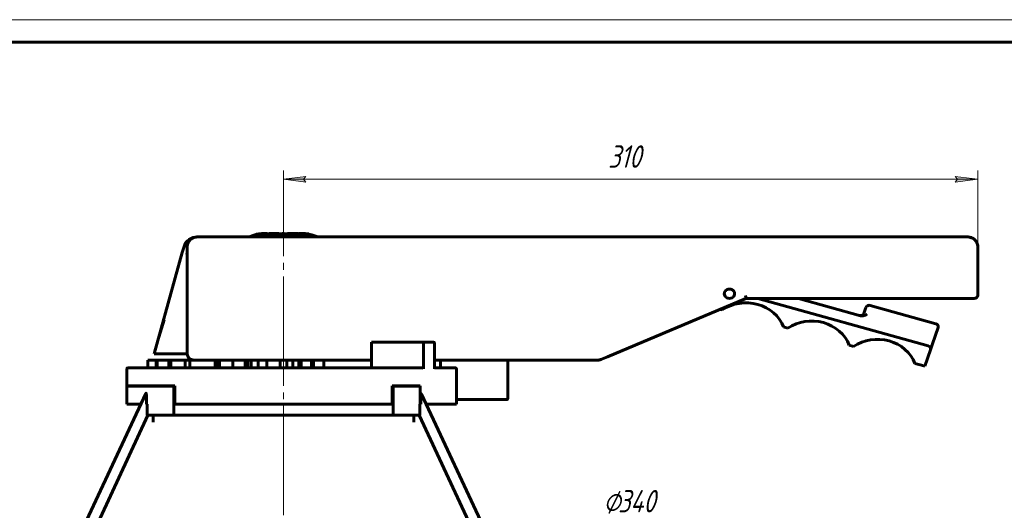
# Model space of a CAD drawing. Header units: millimetres. Extents: x 0 to 594, y 0 to 420.
# Tile 4 of 5: x 127 to 347, y 310 to 420. Entities that reach past the tile are written whole.
import ezdxf

# ---------------------------------------------------------------- set-up
doc = ezdxf.new("R2010")
doc.units = ezdxf.units.MM
for name, pattern in [('K5LT_AXLED', [28.899195, 24.399195, -1.5, 1.5, -1.5]), ('K5LT_BASIC', [0]), ('K5LT_THIN', [0])]:
    doc.linetypes.add(name, pattern=pattern)
doc.layers.add('Системный слой', color=7, linetype='Continuous')
doc.layers.add('Системный слой (1)', color=251, linetype='Continuous', true_color=0x6c6c6c)
doc.styles.add('KDIMTEXTSTYLE', font='txt', dxfattribs={"width": 0.96, "oblique": 15, "height": 5})
doc.styles.add('KTEXTSTYLE', font='txt', dxfattribs={"width": 0.96, "height": 5})
doc.dimstyles.new('KDIMSTYLE (0.50)', dxfattribs={"dimtxt": 5, "dimasz": 1, "dimexe": 2, "dimexo": 0, "dimgap": 1, "dimtad": 1, "dimlfac": 2, "dimtxsty": 'KDIMTEXTSTYLE', "dimsah": 1, "dimcen": 0, "dimdle": 1, "dimadec": 0, "dimazin": 0, "dimtfac": 0.667, "dimtmove": 0, "dimatfit": 3, "dimfxl": 1, "dimtvp": 1, "dimtolj": 1, "dimtzin": 0, "dimarcsym": 0})

# ---------------------------------------------------------------- blocks, each defined once
blk = doc.blocks.new('U0')
at = {"layer": 'Системный слой (1)', "color": 143, "linetype": 'K5LT_BASIC', "lineweight": 60, "true_color": 0x33acca}
for p, q in [((192.51, 371.96), (191.81, 372.1)), ((193.18, 371.76), (192.51, 371.96)), ((193.82, 371.51), (193.18, 371.76))]:
    blk.add_line(p, q, dxfattribs=at)
blk = doc.blocks.new('U1')
at = {"layer": 'Системный слой (1)', "color": 143, "linetype": 'K5LT_BASIC', "lineweight": 60, "true_color": 0x33acca}
for p, q in [((191.54, 372.21), (191.41, 372.22)), ((191.68, 372.19), (191.54, 372.21)), ((191.81, 372.17), (191.68, 372.19)), ((191.82, 372.17), (191.81, 372.17))]:
    blk.add_line(p, q, dxfattribs=at)
blk = doc.blocks.new('U2')
at = {"layer": 'Системный слой (1)', "color": 143, "linetype": 'K5LT_BASIC', "lineweight": 60, "true_color": 0x33acca}
for p, q in [((170.91, 344.02), (171.17, 344.02)), ((174.82, 344.02), (178.2, 344.02)), ((180.48, 344.02), (185.4, 344.02)), ((186.9, 344.02), (187.68, 344.02))]:
    blk.add_line(p, q, dxfattribs=at)
blk = doc.blocks.new('U3')
at = {"layer": 'Системный слой (1)', "color": 143, "linetype": 'K5LT_BASIC', "lineweight": 60, "true_color": 0x33acca}
for p, q in [((166.7, 371.49), (166.68, 371.49)), ((166.71, 371.49), (166.7, 371.49)), ((166.72, 371.5), (166.71, 371.5)), ((166.71, 371.5), (166.71, 371.49)), ((166.77, 371.5), (166.72, 371.5)), ((166.87, 371.51), (166.77, 371.5)), ((166.97, 371.51), (166.87, 371.51))]:
    blk.add_line(p, q, dxfattribs=at)
blk = doc.blocks.new('U4')
at = {"layer": 'Системный слой (1)', "color": 143, "linetype": 'K5LT_BASIC', "lineweight": 60, "true_color": 0x33acca}
for p, q in [((161.66, 338.2), (161.91, 338.2)), ((210.39, 338.2), (210.65, 338.2))]:
    blk.add_line(p, q, dxfattribs=at)
blk = doc.blocks.new('U6')
at = {"layer": 'Системный слой (1)', "color": 143, "linetype": 'K5LT_BASIC', "lineweight": 60, "true_color": 0x33acca}
for p, q in [((187.88, 344.02), (188.26, 344.02)), ((189.58, 344.02), (190.11, 344.02)), ((192.39, 344.02), (192.82, 344.02)), ((195.12, 344.02), (205.77, 344.02)), ((219.86, 344.02), (256.38, 344.02))]:
    blk.add_line(p, q, dxfattribs=at)
blk = doc.blocks.new('D0')
at = {"layer": 'Системный слой (1)'}
for points in [[(237.34, 284.18), (240, 288.46), (236.32, 285.01), (237.15, 284.98)], [(132.3, 156.93), (135.98, 160.38), (135.15, 160.41), (134.96, 161.22)]]:
    blk.add_hatch(color=7, dxfattribs=at).paths.add_polyline_path(points)
at = {"layer": 'Системный слой (1)', "color": 7, "linetype": 'K5LT_THIN', "lineweight": 18, "true_color": 0xffffff}
for p, q in [((240, 288.46), (255.55, 307.45)), ((132.3, 156.93), (240, 288.46)), ((236.32, 285.01), (240, 288.46)), ((240, 288.46), (237.34, 284.18)), ((237.15, 284.98), (236.32, 285.01)), ((237.34, 284.18), (237.15, 284.98)), ((132.3, 156.93), (134.96, 161.22)), ((134.96, 161.22), (135.15, 160.41)), ((135.98, 160.38), (132.3, 156.93)), ((135.15, 160.41), (135.98, 160.38))]:
    blk.add_line(p, q, dxfattribs=at)
blk.add_wipeout([(257.55, 308.45), (257.55, 315.83), (271.23, 315.83), (271.23, 308.45)]).dxf.layer = 'Системный слой (1)'
blk.add_line((255.55, 307.45), (273.8, 307.45), dxfattribs=at)
at = {"layer": 'Системный слой (1)', "color": 7, "char_height": 5, "attachment_point": 1, "style": 'KTEXTSTYLE'}
for s, insert in [('\\fArial|b0|c204|p34;\\H5.0;\\W1.000;\\Q15;\\fGOST Type AU|b0|i0|c204|p34;\\Q15;\\W0.960;⌀', (257.55, 315.03)), ('\\fArial|b0|c204|p34;\\H5.0;\\W1.000;\\Q15;\\fGOST Type AU|b0|i0|c204|p34;\\Q15;\\W0.960;340', (260.85, 315.03))]:
    blk.add_mtext(s, dxfattribs=dict(at, insert=insert))
blk = doc.blocks.new('KDIMARROW_01')
at = {"layer": 'Системный слой'}
blk.add_hatch(color=0, dxfattribs=at).paths.add_polyline_path([(-5, -0.66), (0, 0), (-5, 0.66), (-4.5, 0)])
at = {"layer": 'Системный слой', "color": 0, "linetype": 'K5LT_THIN', "lineweight": 18}
for p, q in [((-4.5, 0), (-5, 0.66)), ((-5, 0.66), (0, 0)), ((0, 0), (-5, -0.66)), ((-5, -0.66), (-4.5, 0))]:
    blk.add_line(p, q, dxfattribs=at)
at = {"layer": 'Системный слой (1)', "color": 0, "linetype": 'K5LT_THIN', "lineweight": 18}
blk.add_line((186.15, 222.7), (185.65, 222.7), dxfattribs=at)
blk = doc.blocks.new('U8')
at = {"layer": 'Системный слой (1)', "color": 30, "linetype": 'K5LT_AXLED', "lineweight": 18, "true_color": 0xff8000}
for q in [(186.15, 374.2), (97.15, 222.7), (275.8, 222.7), (186.15, 133.76)]:
    blk.add_line((186.15, 222.7), q, dxfattribs=at)
blk = doc.blocks.new('D3')
at = {"layer": 'Системный слой (1)'}
for points in [[(191.15, 383.71), (190.65, 384.37), (191.15, 385.02), (186.15, 384.37)], [(341.15, 384.37), (336.15, 385.02), (336.65, 384.37), (336.15, 383.71)]]:
    blk.add_hatch(color=7, dxfattribs=at).paths.add_polyline_path(points)
at = {"layer": 'Системный слой (1)', "color": 7, "linetype": 'K5LT_THIN', "lineweight": 18, "true_color": 0xffffff}
for p, q in [((186.15, 371.51), (186.15, 386.37)), ((186.15, 384.37), (191.15, 385.02)), ((191.15, 385.02), (190.65, 384.37)), ((336.65, 384.37), (336.15, 385.02)), ((336.15, 385.02), (341.15, 384.37)), ((341.15, 369.44), (341.15, 386.37)), ((191.15, 383.71), (186.15, 384.37)), ((190.65, 384.37), (191.15, 383.71)), ((341.15, 384.37), (336.15, 383.71)), ((336.15, 383.71), (336.65, 384.37))]:
    blk.add_line(p, q, dxfattribs=at)
blk.add_wipeout([(258.64, 385.37), (258.64, 392.75), (268.26, 392.75), (268.26, 385.37)]).dxf.layer = 'Системный слой (1)'
blk.add_line((341.15, 384.37), (186.15, 384.37), dxfattribs=at)
at = {"layer": 'Системный слой (1)', "color": 7, "insert": (258.64, 391.95), "char_height": 5, "attachment_point": 1, "style": 'KTEXTSTYLE'}
blk.add_mtext('\\fArial|b0|c204|p34;\\H5.0;\\W1.000;\\Q15;\\fGOST Type AU|b0|i0|c204|p34;\\Q15;\\W0.960;310', dxfattribs=at)
blk = doc.blocks.new('U22')
at = {"color": 7, "linetype": 'K5LT_THIN', "lineweight": 18, "true_color": 0xffffff}
blk.add_line((0, 420), (594, 420), dxfattribs=at)
at = {"color": 143, "linetype": 'K5LT_BASIC', "lineweight": 60, "true_color": 0x33acca}
blk.add_line((20, 415), (589, 415), dxfattribs=at)

msp = doc.modelspace()

# ---------------------------------------------------------------- linework, layer by layer
at = {"layer": 'Системный слой (1)', "color": 143, "linetype": 'K5LT_BASIC', "lineweight": 60, "true_color": 0x33acca}
for p, q in [((180.0523, 372.0927), (180.0523, 372.0559)), ((180.0523, 372.0559), (180.0523, 371.9846)), ((180.4602, 372.1512), (180.4602, 372.1679)), ((181.887, 372.2676), (181.7925, 372.2676)), ((181.8227, 372.2676), (181.887, 372.2676)), ((181.8456, 372.2674), (181.887, 372.2676)), ((181.8456, 372.2674), (181.8456, 372.1984)), ((181.887, 372.1985), (181.8456, 372.1984)), ((181.887, 372.2676), (182.4724, 372.2676)), ((190.3227, 372.1985), (181.887, 372.1985)), ((182.4724, 372.2676), (182.4724, 372.1985)), ((182.9152, 372.2676), (182.9152, 372.1985)), ((182.9152, 372.2676), (183.2957, 372.2676)), ((183.2957, 372.2676), (183.2957, 372.1985)), ((183.2957, 372.2676), (184.6538, 372.2676)), ((184.6538, 372.2676), (184.6538, 372.1985)), ((184.6538, 372.2676), (185.1114, 372.2676)), ((185.1114, 372.2676), (185.1114, 372.1985)), ((185.8128, 372.2676), (186.3053, 372.2676)), ((185.8128, 372.2676), (185.8128, 372.1985)), ((186.3053, 372.2676), (186.3053, 372.1985)), ((187.0117, 372.2676), (187.4196, 372.2676)), ((187.0117, 372.2676), (187.0117, 372.1985)), ((187.4196, 372.2676), (187.4196, 372.1985)), ((187.4196, 372.2676), (187.8872, 372.2676)), ((187.8872, 372.2676), (188.8573, 372.2676)), ((187.8872, 372.2676), (187.8872, 372.1985)), ((188.8573, 372.2676), (189.387, 372.2676)), ((188.8573, 372.2676), (188.8573, 372.1985)), ((189.387, 372.2676), (189.387, 372.1985)), ((189.5935, 372.2676), (189.5935, 372.1985)), ((189.5935, 372.2676), (189.887, 372.2676)), ((189.887, 372.2676), (190.3227, 372.2676)), ((189.887, 372.2676), (189.887, 372.1985)), ((190.4266, 372.2676), (190.3227, 372.2676)), ((191.4067, 372.2245), (191.4067, 372.2237)), ((191.5211, 372.1949), (191.5211, 372.1251)), ((191.8146, 372.171), (191.8146, 372.172)), ((191.8146, 372.171), (191.8146, 372.1009)), ((163.9366, 369.394), (163.5494, 368.0076)), ((164.6656, 369.4362), (164.6656, 345.4035)), ((166.9643, 371.5085), (166.9676, 371.5079)), ((187.8783, 371.5079), (166.9676, 371.5079)), ((256.5167, 371.5079), (187.8783, 371.5079)), ((288.7579, 371.5079), (256.5167, 371.5079)), ((289.5573, 371.5079), (288.7579, 371.5079)), ((338.8484, 371.5079), (289.5573, 371.5079)), ((341.1504, 358.4557), (341.1504, 369.4362)), ((163.5494, 368.0076), (157.2366, 345.4035)), ((164.571, 367.6851), (164.5506, 367.781)), ((164.6656, 365.3825), (164.6656, 365.8477)), ((258.5127, 344.778), (289.3495, 357.7624)), ((289.3495, 357.7624), (289.358, 357.766)), ((289.3559, 357.7651), (289.5573, 357.7651)), ((289.5573, 357.7651), (338.0811, 357.7651)), ((330.1006, 347.1982), (292.0313, 357.7651)), ((314.9572, 353.931), (301.144, 357.7651)), ((331.7967, 352.1477), (317.1318, 356.2182)), ((338.0811, 357.7651), (338.8484, 357.7651)), ((338.8484, 357.7651), (340.3831, 357.7651)), ((338.8484, 357.7651), (340.3831, 357.7651)), ((283.6203, 355.35), (284.1152, 355.2126)), ((316.1724, 355.7618), (315.7201, 354.442)), ((297.7782, 351.4202), (298.7801, 351.1421)), ((331.06, 347.6546), (332.3038, 351.2842)), ((205.7741, 348.0224), (205.7741, 342.2974)), ((217.5691, 348.0224), (205.7741, 348.0224)), ((206.0241, 347.7724), (205.7741, 348.0224)), ((217.3932, 342.0474), (217.3932, 347.7724)), ((217.5691, 348.0224), (219.6793, 348.0224)), ((219.8552, 342.0474), (219.8552, 347.7724)), ((330.6086, 346.3374), (331.06, 347.6546)), ((157.2366, 345.4035), (157.2408, 345.4035)), ((157.2408, 345.4035), (157.9053, 345.4035)), ((164.1614, 345.4035), (157.9053, 345.4035)), ((164.1614, 345.4035), (164.6656, 345.4035)), ((312.4431, 347.3497), (313.445, 347.0716)), ((329.3476, 342.6575), (330.6086, 346.3374)), ((155.8419, 344.0224), (157.7435, 344.0224)), ((155.8419, 342.2974), (155.8419, 344.0224)), ((157.7435, 344.0224), (157.9376, 344.0224)), ((157.7435, 342.2974), (157.7435, 344.0224)), ((157.9376, 344.0224), (160.581, 344.0224)), ((157.9376, 342.2974), (157.9376, 344.0224)), ((160.581, 342.2974), (160.581, 344.0224)), ((160.581, 344.0224), (160.956, 344.0224)), ((160.956, 344.0224), (164.1888, 344.0224)), ((160.956, 342.2974), (160.956, 344.0224)), ((164.1888, 344.0224), (165.2495, 344.0224)), ((164.1888, 342.2974), (164.1888, 344.0224)), ((165.2495, 344.0224), (170.9063, 344.0224)), ((165.2495, 342.2974), (165.2495, 344.0224)), ((170.9063, 342.2974), (170.9063, 344.0224)), ((171.1716, 342.2974), (171.1716, 344.0224)), ((171.1716, 344.0224), (171.8211, 344.0224)), ((171.8211, 342.2974), (171.8211, 344.0224)), ((171.8211, 344.0224), (174.8211, 344.0224)), ((174.8211, 342.2974), (174.8211, 344.0224)), ((177.5953, 342.2974), (177.5953, 344.0224)), ((178.2028, 342.2974), (178.2028, 344.0224)), ((178.2028, 344.0224), (178.9273, 344.0224)), ((178.9273, 342.2974), (178.9273, 344.0224)), ((178.9273, 344.0224), (180.4802, 344.0224)), ((180.4802, 342.2974), (180.4802, 344.0224)), ((182.4007, 342.2974), (182.4007, 344.0224)), ((185.4007, 342.2974), (185.4007, 344.0224)), ((185.4007, 344.0224), (186.9007, 344.0224)), ((186.9007, 342.2974), (186.9007, 344.0224)), ((187.6797, 344.0224), (187.8783, 344.0224)), ((188.2583, 344.0224), (188.9174, 344.0224)), ((188.2583, 342.2974), (188.2583, 344.0224)), ((188.9174, 344.0224), (189.5796, 344.0224)), ((189.5796, 342.2974), (189.5796, 344.0224)), ((189.9007, 342.2974), (189.9007, 344.0224)), ((190.1139, 342.2974), (190.1139, 344.0224)), ((190.1139, 344.0224), (191.256, 344.0224)), ((191.256, 344.0224), (192.395, 344.0224)), ((192.395, 342.2974), (192.395, 344.0224)), ((192.8237, 342.2974), (192.8237, 344.0224)), ((192.8237, 344.0224), (194.0234, 344.0224)), ((194.0234, 344.0224), (195.124, 344.0224)), ((195.124, 342.2974), (195.124, 344.0224)), ((221.2129, 342.2974), (221.2129, 344.0224)), ((236.2119, 335.4474), (236.212, 344.0224)), ((257.0272, 344.1525), (257.0325, 344.1547)), ((257.0325, 344.1547), (258.5127, 344.778)), ((327.108, 343.2791), (328.6143, 342.861)), ((151.1507, 342.0474), (151.1507, 338.2974)), ((214.5734, 342.2974), (151.4007, 342.2974)), ((201.8884, 342.2974), (201.8702, 342.2974)), ((217.0876, 342.2974), (214.5734, 342.2974)), ((224.1221, 342.2974), (219.8552, 342.2974)), ((221.2129, 342.2974), (219.8552, 342.2974)), ((224.1657, 342.2974), (224.1221, 342.2974)), ((224.5161, 342.2974), (224.1657, 342.2974)), ((224.518, 342.2974), (224.5161, 342.2974)), ((224.768, 342.0474), (224.768, 334.1974)), ((328.6143, 342.861), (329.3476, 342.6575)), ((155.3851, 336.5555), (133.5049, 289.6332)), ((151.1507, 338.2974), (161.9136, 338.2974)), ((151.1507, 338.1974), (161.6558, 338.1974)), ((151.1507, 338.1974), (151.1507, 334.1974)), ((161.6558, 338.1974), (161.6558, 331.6974)), ((161.9136, 338.2974), (161.9136, 334.1974)), ((210.3878, 338.2974), (214.7779, 338.2974)), ((210.3878, 334.1974), (210.3878, 338.2974)), ((210.6456, 338.1974), (210.6456, 331.6974)), ((210.6456, 338.1974), (216.6442, 338.1974)), ((211.8535, 338.2974), (211.8535, 338.1974)), ((214.2327, 338.2974), (214.2327, 338.1974)), ((214.7779, 338.2974), (216.6442, 338.2974)), ((215.6003, 338.2974), (215.6003, 338.1974)), ((216.6442, 338.2974), (216.6442, 334.1974)), ((238.7965, 289.6332), (216.9843, 336.4098)), ((154.2855, 334.1974), (151.1507, 334.1974)), ((155.5246, 334.1974), (155.5246, 336.2631)), ((155.6969, 334.1974), (155.5246, 334.1974)), ((155.6969, 331.6974), (155.6969, 334.1974)), ((210.3878, 334.1974), (161.9136, 334.1974)), ((216.6442, 334.1974), (216.6046, 334.1974)), ((216.6046, 334.1974), (216.6046, 331.9001)), ((216.8084, 334.1974), (216.6442, 334.1974)), ((216.8084, 336.1954), (216.8084, 334.1974)), ((224.3266, 334.1974), (218.016, 334.1974)), ((224.3266, 334.1974), (224.4139, 334.1974)), ((224.7642, 334.1974), (224.4139, 334.1974)), ((224.7642, 334.1974), (224.768, 334.1974)), ((224.768, 335.1974), (227.3017, 335.1974)), ((227.3017, 335.1974), (228.0328, 335.1974)), ((228.0328, 335.1974), (228.2765, 335.1974)), ((228.2765, 335.1974), (235.7141, 335.1974)), ((235.7141, 335.1974), (235.9619, 335.1974)), ((236.2119, 335.4474), (236.212, 335.4474)), ((137.3663, 291.9984), (155.8782, 331.6974)), ((161.6558, 331.6974), (155.6969, 331.6974)), ((157.0439, 331.6974), (157.0439, 330.1974)), ((210.6456, 331.6974), (161.6558, 331.6974)), ((210.6456, 331.6974), (216.6119, 331.6974)), ((215.2575, 330.1974), (215.2575, 331.6974)), ((216.4233, 331.6974), (234.7239, 292.4515))]:
    msp.add_line(p, q, dxfattribs=at)
msp.add_arc((151.4007, 342.0474), 0.25, 90, 180, dxfattribs=at)
for centre, major_axis, ratio, start_param, end_param in [((166.951, 368.7121), (-3.1082, 0), 0.9, 4.68187898, 6.03693954), ((166.9676, 369.4362), (-2.302, 0), 0.9, 4.71238898, 6.28318531), ((338.8484, 369.4362), (-2.302, 0), 0.9, 3.14159265, 4.71238898), ((285.7253, 358.8357), (1.151, 0), 0.9, 3.14159265, 6.28318531), ((340.3831, 358.4557), (0.7673, 0), 0.9, 4.71238898, 6.28318531), ((289.4222, 348.8676), (-8.8242, 0), 0.9, 3.46881729, 5.35764966), ((316.9056, 355.5583), (-0.7673, 0), 0.9, 4.41323348, 5.98402981), ((314.9869, 354.6455), (0.7673, 0), 0.9, 4.41323348, 5.98402981), ((160.8571, 352.7013), (7.1861, 23.4952), 0.05701322, 1.57504305, 1.90401294), ((304.0871, 344.797), (-8.8242, 0), 0.9, 3.46881729, 5.35764966), ((331.5705, 351.4877), (-0.7673, 0), 0.9, 2.84243715, 4.41323348), ((217.5691, 347.7724), (0, -0.25), 0.70340959, 3.14159265, 4.71238898), ((219.6793, 347.7724), (0, 0.25), 0.70340959, 4.71238898, 6.28318531), ((318.752, 340.7265), (-8.8242, 0), 0.9, 3.46881729, 5.35764966), ((166.2003, 345.4035), (-1.5347, 0), 0.9, 0, 1.57079633), ((329.8745, 346.5383), (0.7673, 0), 0.9, 6.10935764, 7.55482613), ((256.3768, 345.4035), (1.5346, 0), 0.9, 4.71238898, 4.8956689), ((217.0876, 342.0474), (0.3057, 0), 0.81791962, 0, 1.57079633), ((216.9843, 335.8183), (-0.0988, 0.7012), 0.20743097, 5.68641907, 7.2572154), ((235.962, 335.4474), (0, 0.25), 0.99996192, 3.14159265, 4.71238898)]:
    msp.add_ellipse(centre, major_axis=major_axis, ratio=ratio, start_param=start_param, end_param=end_param, dxfattribs=at)
for points, knots in [([(178.4775, 371.5079), (178.4786, 371.5084), (178.4798, 371.509), (178.4817, 371.5098), (178.4824, 371.5101), (178.4844, 371.511), (178.4857, 371.5116), (178.4888, 371.513), (178.4907, 371.5138), (178.4955, 371.516), (178.4984, 371.5173), (178.5065, 371.5209), (178.5117, 371.5232), (178.5242, 371.5287), (178.5316, 371.532), (178.5507, 371.5404), (178.5626, 371.5456), (178.5951, 371.5596), (178.6159, 371.5685), (178.6664, 371.5898), (178.6961, 371.6022), (178.7738, 371.6338), (178.8219, 371.6529), (178.9544, 371.7038), (179.0393, 371.7347), (179.2299, 371.8005), (179.3359, 371.8345), (179.5498, 371.8982), (179.6576, 371.9278), (179.7688, 371.9559), (179.7716, 371.9566), (179.8309, 371.9715), (179.8876, 371.9851), (179.9694, 372.0037), (179.9944, 372.0093), (180.0304, 372.0171), (180.0413, 372.0194), (180.0523, 372.0218)], [0, 0, 0, 0, 0.02920349, 0.02920349, 0.04867296, 0.04867296, 0.0827441, 0.0827441, 0.1314169, 0.1314169, 0.20930243, 0.20930243, 0.34559335, 0.34559335, 0.54028963, 0.54028963, 0.85195121, 0.85195121, 1.39721411, 1.39721411, 2.17607835, 2.17607835, 3.42444561, 3.42444561, 5.60691448, 5.60691448, 8.29542684, 8.29542684, 10.99754532, 10.99754532, 11.0657971, 11.0657971, 12.47536517, 12.47536517, 13.09327105, 13.09327105, 13.36413961, 13.36413961, 13.36413961, 13.36413961]), ([(180.7587, 372.1847), (180.8021, 372.1908), (180.8433, 372.1962), (180.9229, 372.2062), (180.9612, 372.2108), (181.0351, 372.2192), (181.0706, 372.223), (181.1422, 372.2302), (181.1774, 372.2334), (181.2629, 372.2408), (181.3076, 372.2441), (181.3542, 372.2474), (181.3632, 372.248), (181.4707, 372.2555), (181.6332, 372.2639), (181.7846, 372.267), (181.8456, 372.2674)], [-0.111940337, -0.111940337, -0.111940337, -0.111940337, -0.105736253, -0.105736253, -0.099279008, -0.099279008, -0.092447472, -0.092447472, -0.084459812, -0.084459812, -0.071171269, -0.071171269, -0.067741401, -0.067741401, -0.028150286, 0, 0, 0, 0]), ([(181.8456, 372.1984), (181.641, 372.197), (181.474, 372.1865), (181.28, 372.1729), (181.2035, 372.1663), (180.9989, 372.146), (180.8782, 372.1315), (180.7587, 372.1148)], [0, 0, 0, 0, 0.094442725, 0.094442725, 0.179225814, 0.179225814, 0.300903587, 0.300903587, 0.300903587, 0.300903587]), ([(181.6193, 372.2652), (181.4859, 372.2616), (181.3069, 372.2505), (181.2077, 372.2431), (181.1673, 372.2398), (181.0088, 372.2258), (180.8878, 372.2125), (180.7711, 372.1974)], [-0.0859709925, -0.0859709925, -0.0859709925, -0.0859709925, -0.0620428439, -0.0620428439, -0.0460721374, -0.0460721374, 0, 0, 0, 0]), ([(190.7028, 372.1899), (190.6361, 372.1928), (190.5689, 372.1951), (190.442, 372.1978), (190.3817, 372.1985), (190.3227, 372.1985)], [0, 0, 0, 0, 0.0261278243, 0.0261278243, 0.0499267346, 0.0499267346, 0.0499267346, 0.0499267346]), ([(191.2749, 372.2299), (191.2127, 372.2342), (191.1045, 372.2421), (190.9833, 372.2499), (190.9259, 372.2532), (190.8113, 372.2589), (190.7571, 372.2611), (190.7028, 372.2629)], [-0.070482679, -0.070482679, -0.070482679, -0.070482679, -0.0457366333, -0.0457366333, -0.0212521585, -0.0212521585, 0, 0, 0, 0]), ([(190.7028, 372.259), (190.9425, 372.2486), (191.0918, 372.235), (191.2735, 372.2194), (191.334, 372.2135), (191.4432, 372.2028), (191.4834, 372.1988), (191.5211, 372.1949)], [-0.0842881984, -0.0842881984, -0.0842881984, -0.0842881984, -0.0533140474, -0.0533140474, -0.0207707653, -0.0207707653, 0, 0, 0, 0]), ([(191.5211, 372.1251), (191.4239, 372.1351), (191.31, 372.1466), (191.0349, 372.1705), (190.8628, 372.1829), (190.7028, 372.1899)], [0, 0, 0, 0, 0.053509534, 0.053509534, 0.113570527, 0.113570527, 0.113570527, 0.113570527]), ([(191.4067, 372.2237), (191.4067, 372.2235), (191.4059, 372.2233), (191.4028, 372.2231), (191.4001, 372.223), (191.3949, 372.223), (191.3925, 372.223), (191.3881, 372.2231), (191.3861, 372.2231), (191.3824, 372.2232), (191.3808, 372.2233), (191.3789, 372.2234), (191.3784, 372.2234), (191.3632, 372.224), (191.3386, 372.2255), (191.2944, 372.2286), (191.285, 372.2292), (191.2749, 372.2299)], [-0.0571658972, -0.0571658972, -0.0571658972, -0.0571658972, -0.0528378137, -0.0528378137, -0.0472335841, -0.0472335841, -0.0433153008, -0.0433153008, -0.0399758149, -0.0399758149, -0.0371515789, -0.0371515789, -0.0362081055, -0.0362081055, -0.0071813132, -0.0071813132, 0, 0, 0, 0]), ([(191.5211, 372.1949), (191.6508, 372.1816), (191.7304, 372.1741), (191.7992, 372.1691), (191.8146, 372.1696), (191.8146, 372.171)], [-0.0986851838, -0.0986851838, -0.0986851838, -0.0986851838, -0.0706676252, -0.0706676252, 0, 0, 0, 0]), ([(191.8146, 372.1009), (191.8146, 372.1002), (191.8108, 372.0997), (191.7937, 372.1), (191.7836, 372.1004), (191.7638, 372.1016), (191.7578, 372.102), (191.731, 372.104), (191.6671, 372.1099), (191.552, 372.1219), (191.5369, 372.1234), (191.5211, 372.1251)], [0, 0, 0, 0, 0.035345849, 0.035345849, 0.0603041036, 0.0603041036, 0.070691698, 0.070691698, 0.0959832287, 0.0959832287, 0.0996106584, 0.0996106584, 0.0996106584, 0.0996106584]), ([(166.9676, 371.5079), (166.9568, 371.5079), (166.9459, 371.5079), (166.9284, 371.5076), (166.9218, 371.5075), (166.9078, 371.5072), (166.9004, 371.5071), (166.8805, 371.5065), (166.868, 371.506), (166.84, 371.5048), (166.8245, 371.504), (166.7716, 371.5007), (166.7344, 371.4975), (166.6916, 371.493), (166.6861, 371.4924), (166.6663, 371.4901), (166.6521, 371.4884), (166.5875, 371.48), (166.5376, 371.472), (166.4061, 371.4468), (166.3245, 371.4269), (166.1552, 371.3765), (166.0679, 371.3451), (165.8945, 371.2711), (165.8091, 371.2286), (165.6598, 371.1426), (165.5941, 371.1003), (165.4556, 371.0008), (165.384, 370.9424), (165.2503, 370.8184), (165.1885, 370.7537), (165.0759, 370.6196), (165.0244, 370.55), (164.948, 370.4318), (164.9209, 370.3858), (164.8859, 370.3208), (164.8763, 370.3022), (164.8486, 370.2465), (164.8312, 370.2088), (164.7861, 370.1017), (164.761, 370.031), (164.7174, 369.8806), (164.6996, 369.8002), (164.6728, 369.6253), (164.6656, 369.531), (164.6656, 369.4362)], [0, 0, 0, 0, 0.19913015, 0.19913015, 0.3207117, 0.3207117, 0.45661305, 0.45661305, 0.68544691, 0.68544691, 0.97096586, 0.97096586, 1.65681735, 1.65681735, 1.75970796, 1.75970796, 2.02168484, 2.02168484, 2.95113021, 2.95113021, 4.48059527, 4.48059527, 6.18728674, 6.18728674, 7.92845316, 7.92845316, 9.35283968, 9.35283968, 11.05103251, 11.05103251, 12.68805896, 12.68805896, 14.26228732, 14.26228732, 15.24613643, 15.24613643, 15.63701722, 15.63701722, 16.39683817, 16.39683817, 17.75913517, 17.75913517, 19.2657453, 19.2657453, 21, 21, 21, 21]), ([(166.6449, 371.4875), (166.6445, 371.4874), (166.6441, 371.4874), (166.5626, 371.4769), (166.4829, 371.4628), (166.3506, 371.4328), (166.2974, 371.4188), (166.2447, 371.4031)], [1.5066393, 1.5066393, 1.5066393, 1.5066393, 1.51199138, 1.51199138, 2.64581323, 2.64581323, 3.41160758, 3.41160758, 3.41160758, 3.41160758]), ([(166.9676, 371.5079), (166.9652, 371.5079), (166.9627, 371.5079), (166.959, 371.5079), (166.9578, 371.5079), (166.9541, 371.5079), (166.9517, 371.5079), (166.9468, 371.5079), (166.9444, 371.5078), (166.9385, 371.5078), (166.9351, 371.5077), (166.9264, 371.5076), (166.9211, 371.5075), (166.9159, 371.5074)], [0, 0, 0, 0, 0.70462833, 0.70462833, 1.05699457, 1.05699457, 1.76167498, 1.76167498, 2.46684278, 2.46684278, 3.46655127, 3.46655127, 4.99854245, 4.99854245, 4.99854245, 4.99854245]), ([(166.9676, 371.5079), (166.9652, 371.5079), (166.9627, 371.5079), (166.959, 371.5079), (166.9578, 371.5079), (166.9541, 371.5079), (166.9517, 371.5079), (166.9468, 371.5079), (166.9444, 371.5078), (166.9385, 371.5078), (166.9351, 371.5077), (166.9266, 371.5076), (166.9215, 371.5075), (166.9165, 371.5074)], [0, 0, 0, 0, 0.71204147, 0.71204147, 1.06812688, 1.06812688, 1.78023302, 1.78023302, 2.49287917, 2.49287917, 3.49258414, 3.49258414, 4.99852484, 4.99852484, 4.99852484, 4.99852484]), ([(338.8484, 371.5079), (338.859, 371.5079), (338.8698, 371.5079), (338.9023, 371.5075), (338.9242, 371.5069), (338.9855, 371.5046), (339.025, 371.5021), (339.1347, 371.4928), (339.2041, 371.484), (339.3548, 371.4586), (339.4362, 371.4407), (339.6029, 371.3951), (339.6866, 371.3674), (339.8553, 371.3012), (339.9407, 371.2619), (340.0656, 371.1952), (340.1078, 371.171), (340.2283, 371.0967), (340.3048, 371.0429), (340.4217, 370.9495), (340.4648, 370.9122), (340.5713, 370.8127), (340.6324, 370.7482), (340.7437, 370.6148), (340.7947, 370.5457), (340.8696, 370.4291), (340.8959, 370.3843), (340.9306, 370.3199), (340.9405, 370.3006), (340.9689, 370.2435), (340.9865, 370.205), (341.0315, 370.0975), (341.0562, 370.0271), (341.0994, 369.8775), (341.1169, 369.7976), (341.1414, 369.6365), (341.1483, 369.5555), (341.1502, 369.4616), (341.1504, 369.4489), (341.1504, 369.4362)], [0, 0, 0, 0, 0.15195787, 0.15195787, 0.45932139, 0.45932139, 1.00709649, 1.00709649, 1.98651393, 1.98651393, 3.14848213, 3.14848213, 4.38494742, 4.38494742, 5.68538602, 5.68538602, 6.365988, 6.365988, 7.66331207, 7.66331207, 8.45962792, 8.45962792, 9.69579139, 9.69579139, 10.88851595, 10.88851595, 11.61513481, 11.61513481, 11.92189422, 11.92189422, 12.51482969, 12.51482969, 13.54627025, 13.54627025, 14.68767155, 14.68767155, 15.82210516, 15.82210516, 16, 16, 16, 16]), ([(286.8763, 358.8357), (286.8763, 358.8511), (286.8755, 358.8821), (286.8721, 358.928), (286.8668, 358.9702), (286.8609, 359.0051), (286.8555, 359.032), (286.8505, 359.054), (286.8455, 359.0739), (286.84, 359.0938), (286.8341, 359.1139), (286.8274, 359.1346), (286.8206, 359.154), (286.814, 359.172), (286.8074, 359.1887), (286.8005, 359.2056), (286.7927, 359.2234), (286.7838, 359.2426), (286.7731, 359.2646), (286.7603, 359.2891), (286.7435, 359.3192), (286.7233, 359.3523), (286.7001, 359.387), (286.6794, 359.4153), (286.662, 359.4377), (286.6483, 359.4547), (286.6351, 359.4703), (286.622, 359.4851), (286.6086, 359.4999), (286.5946, 359.5147), (286.5802, 359.5293), (286.5623, 359.5469), (286.5372, 359.5703), (286.5004, 359.6021), (286.453, 359.639), (286.397, 359.6777), (286.3388, 359.7129), (286.2833, 359.7422), (286.2342, 359.7652), (286.1871, 359.7849), (286.14, 359.8024), (286.0947, 359.8171), (286.0569, 359.8278), (286.026, 359.8357), (285.9987, 359.842), (285.972, 359.8476), (285.9436, 359.8529), (285.9134, 359.8578), (285.8815, 359.8621), (285.8532, 359.8652), (285.8282, 359.8675), (285.8057, 359.8691), (285.7822, 359.8704), (285.7545, 359.8714), (285.7207, 359.8718), (285.6824, 359.8711), (285.6464, 359.8693), (285.6185, 359.8672), (285.5976, 359.8652), (285.58, 359.8633), (285.5622, 359.8612), (285.5441, 359.8587), (285.5258, 359.8559), (285.5055, 359.8526), (285.4818, 359.8482), (285.4513, 359.842), (285.4144, 359.8333), (285.3705, 359.8215), (285.3227, 359.8065), (285.2733, 359.7888), (285.2257, 359.7693), (285.1827, 359.7496), (285.1452, 359.7307), (285.1138, 359.7135), (285.0861, 359.6973), (285.0615, 359.6821), (285.0385, 359.6671), (285.0173, 359.6525), (284.9971, 359.638), (284.9776, 359.6233), (284.9583, 359.6082), (284.9369, 359.5906), (284.9094, 359.5668), (284.8744, 359.5339), (284.8351, 359.4932), (284.7923, 359.4436), (284.7492, 359.3864), (284.7071, 359.3208), (284.6747, 359.2604), (284.6509, 359.2082), (284.635, 359.1685), (284.6229, 359.1342), (284.614, 359.106), (284.607, 359.0812), (284.6013, 359.059), (284.5964, 359.0381), (284.592, 359.0171), (284.5881, 358.996), (284.5846, 358.9747), (284.5819, 358.955), (284.5797, 358.9363), (284.5779, 358.9183), (284.5766, 358.9019), (284.5757, 358.8872), (284.575, 358.8741), (284.5746, 358.8612), (284.5743, 358.8484), (284.5743, 358.8399), (284.5743, 358.8357)], [0, 0, 0, 0, 0.40341459, 0.81141251, 1.20575837, 1.5162955, 1.73883945, 1.92510421, 2.10489153, 2.27802143, 2.46312691, 2.65331387, 2.8486633, 3.00066754, 3.15607557, 3.31666292, 3.47893514, 3.66447601, 3.87152678, 4.11994993, 4.38839318, 4.77222118, 5.13589807, 5.48000198, 5.68954688, 5.87975853, 6.05135821, 6.22355312, 6.39822791, 6.57482628, 6.75451641, 6.93524875, 7.2321377, 7.65355477, 8.20915258, 8.80250167, 9.43477296, 9.98869775, 10.44564958, 10.85588944, 11.32432284, 11.76058089, 12.10301999, 12.35143486, 12.59745496, 12.83466999, 13.06539267, 13.3554496, 13.63577152, 13.90665599, 14.10060464, 14.29344851, 14.49875093, 14.71753685, 15.01881949, 15.38306382, 15.72081359, 15.96241831, 16.11617123, 16.27034699, 16.4270626, 16.58587783, 16.74855962, 16.91299595, 17.12399002, 17.38000467, 17.72611673, 18.11750863, 18.56996213, 19.03726297, 19.4909434, 19.91721837, 20.27425249, 20.59024903, 20.85599036, 21.11242366, 21.34831701, 21.5733058, 21.78671486, 21.99937105, 22.21315373, 22.42876242, 22.72334768, 23.16591752, 23.68600452, 24.20495871, 24.87933075, 25.55906068, 26.24518401, 26.67170585, 27.05972496, 27.3642311, 27.62429001, 27.83419671, 28.03832702, 28.22414496, 28.39734594, 28.5985985, 28.78639364, 28.96079531, 29.12036013, 29.27848057, 29.43531189, 29.55066977, 29.66523063, 29.77803418, 29.88965842, 30, 30, 30, 30]), ([(289.2783, 358.4557), (289.3468, 358.1705), (289.3878, 357.8923), (289.3708, 357.7808), (289.3655, 357.7692), (289.358, 357.766)], [-0.000460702, -0.000460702, -0.000460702, -0.000460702, 0.1263695, 0.1263695, 0.153627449, 0.153627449, 0.153627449, 0.153627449]), ([(314.9572, 353.931), (315.1453, 353.8788), (315.3812, 353.8787), (315.8685, 353.9663), (316.1887, 354.1125), (316.4533, 354.2384)], [0.50553224, 0.50553224, 0.50553224, 0.50553224, 0.5825045, 0.5825045, 0.699558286, 0.699558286, 0.699558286, 0.699558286]), ([(331.7967, 352.1477), (331.8217, 352.1407), (331.8467, 352.1325), (331.8958, 352.1137), (331.9197, 352.1031), (331.9716, 352.0772), (331.9994, 352.0612), (332.0383, 352.0353), (332.0506, 352.0267), (332.0865, 351.9997), (332.1094, 351.9802), (332.1529, 351.9383), (332.1735, 351.9158), (332.2109, 351.8693), (332.2277, 351.8454), (332.2575, 351.7965), (332.2707, 351.7715), (332.2902, 351.7281), (332.2973, 351.71), (332.3059, 351.6851), (332.308, 351.6787), (332.3138, 351.6597), (332.3173, 351.6469), (332.3262, 351.6101), (332.3305, 351.586), (332.3367, 351.5347), (332.3381, 351.5075), (332.3375, 351.4531), (332.3354, 351.4259), (332.3276, 351.3719), (332.3219, 351.345), (332.3113, 351.3072), (332.3078, 351.2959), (332.3039, 351.2845), (332.3038, 351.2844), (332.3038, 351.2842)], [0, 0, 0, 0, 1.04870483, 1.04870483, 2.09740967, 2.09740967, 3.37257035, 3.37257035, 3.97231042, 3.97231042, 5.17179056, 5.17179056, 6.3896813, 6.3896813, 7.55920215, 7.55920215, 8.67824552, 8.67824552, 9.47103536, 9.47103536, 9.73821395, 9.73821395, 10.26235765, 10.26235765, 11.2457448, 11.2457448, 12.33103959, 12.33103959, 13.42074501, 13.42074501, 14.51782715, 14.51782715, 14.99318097, 14.99318097, 15, 15, 15, 15]), ([(256.3768, 344.0224), (256.3784, 344.0224), (256.38, 344.0224), (256.3843, 344.0224), (256.387, 344.0224), (256.3952, 344.0224), (256.4007, 344.0225), (256.4137, 344.0227), (256.4212, 344.0229), (256.4318, 344.0232), (256.4348, 344.0233), (256.4528, 344.024), (256.4678, 344.0247), (256.4942, 344.0264), (256.5057, 344.0272), (256.5261, 344.0289), (256.5351, 344.0297), (256.553, 344.0315), (256.5619, 344.0324), (256.5808, 344.0346), (256.5908, 344.0358), (256.6008, 344.0371)], [0, 0, 0, 0, 0.34195348, 0.34195348, 0.94037207, 0.94037207, 2.13720926, 2.13720926, 3.7815166, 3.7815166, 4.44539525, 4.44539525, 7.71156968, 7.71156968, 10.22439837, 10.22439837, 12.18345586, 12.18345586, 14.14251334, 14.14251334, 16.33087215, 16.33087215, 16.33087215, 16.33087215]), ([(256.5999, 344.037), (256.5851, 344.0351), (256.5702, 344.0333), (256.5427, 344.0304), (256.5299, 344.0292), (256.5082, 344.0274), (256.4993, 344.0267), (256.4813, 344.0255), (256.4724, 344.025), (256.4485, 344.0238), (256.4336, 344.0232), (256.4168, 344.0228), (256.415, 344.0228), (256.401, 344.0226), (256.3889, 344.0224), (256.3768, 344.0224)], [0, 0, 0, 0, 3.25313968, 3.25313968, 6.04129438, 6.04129438, 7.99997885, 7.99997885, 9.95866333, 9.95866333, 13.21180301, 13.21180301, 13.6253806, 13.6253806, 16.26569839, 16.26569839, 16.26569839, 16.26569839]), ([(155.5246, 336.2631), (155.5246, 336.3197), (155.5227, 336.3815), (155.514, 336.4687), (155.5102, 336.4967), (155.4997, 336.5487), (155.4932, 336.5729), (155.4783, 336.6038), (155.4719, 336.6135), (155.4577, 336.6252), (155.4498, 336.6271), (155.4317, 336.6233), (155.4211, 336.6139), (155.4016, 336.5881), (155.3927, 336.5717), (155.3851, 336.5555)], [0.293188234, 0.293188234, 0.293188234, 0.293188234, 0.327192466, 0.327192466, 0.344194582, 0.344194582, 0.361196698, 0.361196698, 0.370178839, 0.370178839, 0.379160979, 0.379160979, 0.392645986, 0.392645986, 0.406130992, 0.406130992, 0.406130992, 0.406130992])]:
    msp.add_open_spline(points, degree=3, knots=knots, dxfattribs=at)
for points in [[(180.0523, 372.0559), (180.2842, 372.1086), (180.5214, 372.1518), (180.7587, 372.1847)], [(180.7587, 372.1148), (180.5213, 372.0815), (180.284, 372.0378), (180.0523, 371.9846)], [(180.7711, 372.1974), (180.6675, 372.184), (180.5637, 372.1686), (180.4602, 372.1512)], [(181.7925, 372.2676), (181.7418, 372.2676), (181.684, 372.2669), (181.6193, 372.2652)], [(190.3227, 372.2676), (190.4462, 372.2676), (190.5762, 372.2645), (190.7028, 372.259)], [(190.7028, 372.2629), (190.6114, 372.2659), (190.5304, 372.2676), (190.4266, 372.2676)], [(164.5833, 367.8289), (164.5709, 367.8144), (164.5585, 367.7986), (164.5465, 367.782)], [(164.5833, 367.8289), (164.5815, 367.7862), (164.5777, 367.7387), (164.571, 367.6851)], [(330.6086, 346.3374), (330.6176, 346.3636), (330.6248, 346.3908), (330.6302, 346.4189)], [(256.6565, 344.0455), (256.7774, 344.0657), (256.903, 344.1002), (257.0272, 344.1525)], [(216.6119, 331.6974), (216.6071, 331.7668), (216.6046, 331.8358), (216.6046, 331.9001)]]:
    msp.add_open_spline(points, degree=3, dxfattribs=at)
for points, weights in [([(180.0523, 372.0927), (180.2551, 372.1355), (180.4602, 372.1679)], [0.873909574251, 0.872238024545, 0.87126559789]), ([(224.518, 342.2974), (224.768, 342.2974), (224.768, 342.0474)], [0.954751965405, 0.675111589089, 0.954751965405]), ([(236.2119, 335.4474), (236.212, 335.1974), (235.962, 335.1974)], [0.9964140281, 0.704571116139, 0.9964140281])]:
    msp.add_rational_spline(points, weights, degree=2, dxfattribs=at)

# ---------------------------------------------------------------- block references
at = {"layer": 'Системный слой (1)'}
for name in ['U1', 'U0', 'U3', 'U2', 'U6', 'U4']:
    msp.add_blockref(name, (0, 0), dxfattribs=at)

# ---------------------------------------------------------------- next in the draw order: dimensions: what is measured, and where the dimension line sits
at = {"layer": 'Системный слой (1)', "color": 7}
dim = msp.add_diameter_dim_2p(p1=(78.4498, 91.166), p2=(293.8517, 354.2287), dimstyle='KDIMSTYLE (0.50)', override={"dimtih": 1, "dimtoh": 1, "dimpost": '\\fGOST Type AU|b0|c204|p34;\\H5.0;\\W0.960;\\Q15;<>', "dimblk1": 'KDIMARROW_01', "dimblk2": 'KDIMARROW_01', "dimclrt": 7, "dimtol": 1, "dimtp": 0, "dimtm": 0, "dimtdec": 5, "dimtmove": 1, "dimatfit": 2, "dimtolj": 1}, dxfattribs=at)
dim.commit()
dim.dimension.update_dxf_attribs({"geometry": 'D0', "text_midpoint": (257.546, 307.4474), "dimtype": 163})

# ---------------------------------------------------------------- next in the draw order: linework, layer by layer
at = {"layer": 'Системный слой (1)', "color": 30, "linetype": 'K5LT_AXLED', "lineweight": 18, "true_color": 0xff8000}
msp.add_line((186.1507, 346.0224), (186.1507, 340.2974), dxfattribs=at)

# ---------------------------------------------------------------- next in the draw order: block references
at = {"layer": 'Системный слой (1)'}
msp.add_blockref('U8', (0, 0), dxfattribs=at)

# ---------------------------------------------------------------- next in the draw order: dimensions: what is measured, and where the dimension line sits
at = {"layer": 'Системный слой (1)', "color": 7}
dim = msp.add_linear_dim(base=(341.1504, 384.3663), p1=(186.1507, 371.5079), p2=(341.1504, 369.4362), dimstyle='KDIMSTYLE (0.50)', override={"dimexo": 0, "dimpost": '\\fGOST Type AU|b0|c204|p34;\\H5.0;\\W0.960;\\Q15;<>', "dimblk1": 'KDIMARROW_01', "dimblk2": 'KDIMARROW_01', "dimse1": 0, "dimse2": 0, "dimclrt": 7, "dimtol": 1, "dimtp": 0, "dimtm": 0, "dimtdec": 5, "dimtolj": 1}, dxfattribs=at)
dim.commit()
dim.dimension.update_dxf_attribs({"geometry": 'D3', "text_midpoint": (263.6506, 384.3663), "dimtype": 160})

# ---------------------------------------------------------------- next in the draw order: block references
msp.add_blockref('U22', (0, 0))

doc.saveas('drawing.dxf')
